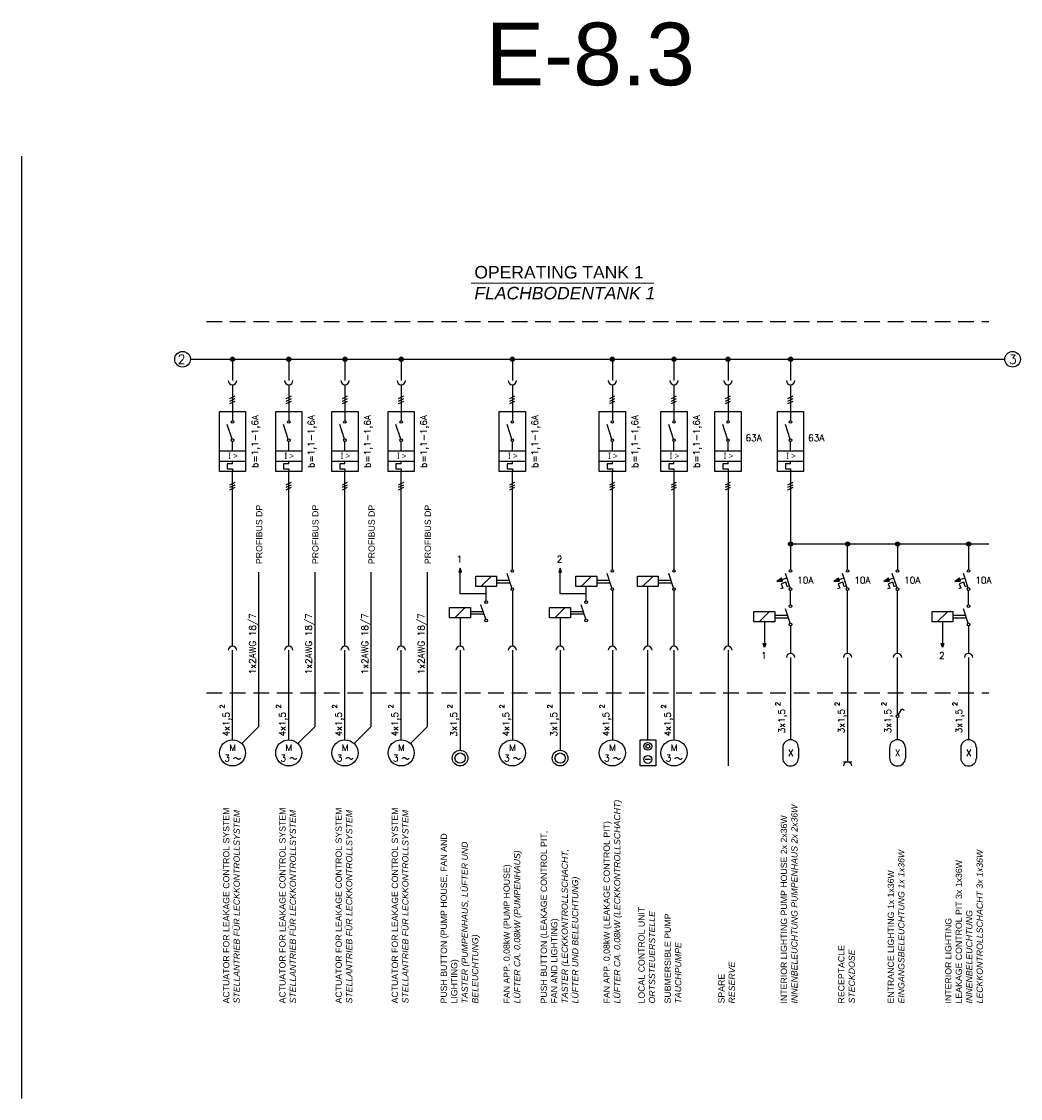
# Model space of a CAD drawing. Header units: millimetres. Extents: x 64 to 574, y 80 to 262.
# Tile 6 of 10: x 262 to 341, y 176 to 262. Entities that reach past the tile are written whole.
import ezdxf
from ezdxf.enums import TextEntityAlignment as Align

# ---------------------------------------------------------------- set-up
doc = ezdxf.new("R2010")
doc.units = ezdxf.units.MM
doc.linetypes.add('HIDDEN', pattern=[0.375, 0.25, -0.125])
doc.styles.add('LBB3.5M1000', font='isocp.shx', dxfattribs={"height": 3.5})
doc.styles.add('ROMANS', font='ROMANS', dxfattribs={"height": 0.2})

msp = doc.modelspace()

# ---------------------------------------------------------------- hatches: boundary and pattern name
at = {"linetype": 'Continuous'}
h = msp.add_hatch(color=256, dxfattribs=at)
edge = h.paths.add_edge_path()
edge.add_arc((278.429, 235.394), 0.167, 0, 360)
h = msp.add_hatch(color=256, dxfattribs=at)
edge = h.paths.add_edge_path()
edge.add_arc((282.916, 235.394), 0.167, 0, 360)
h = msp.add_hatch(color=256, dxfattribs=at)
edge = h.paths.add_edge_path()
edge.add_arc((287.402, 235.394), 0.167, 0, 360)
h = msp.add_hatch(color=256, dxfattribs=at)
edge = h.paths.add_edge_path()
edge.add_arc((291.889, 235.394), 0.167, 0, 360)
h = msp.add_hatch(color=256, dxfattribs=at)
edge = h.paths.add_edge_path()
edge.add_arc((300.759, 235.394), 0.167, 0, 360)
h = msp.add_hatch(color=256, dxfattribs=at)
edge = h.paths.add_edge_path()
edge.add_arc((308.739, 235.394), 0.167, 0, 360)
h = msp.add_hatch(color=256, dxfattribs=at)
edge = h.paths.add_edge_path()
edge.add_arc((313.657, 235.394), 0.167, 0, 360)
h = msp.add_hatch(color=256, dxfattribs=at)
edge = h.paths.add_edge_path()
edge.add_arc((317.967, 235.394), 0.167, 0, 360)
h = msp.add_hatch(color=256, dxfattribs=at)
edge = h.paths.add_edge_path()
edge.add_arc((322.961, 235.394), 0.167, 0, 360)
h = msp.add_hatch(color=256, dxfattribs=at)
edge = h.paths.add_edge_path()
edge.add_arc((322.961, 220.655), 0.167, 0, 360)
h = msp.add_hatch(color=256, dxfattribs=at)
edge = h.paths.add_edge_path()
edge.add_arc((327.512, 220.655), 0.167, 0, 360)
h = msp.add_hatch(color=256, dxfattribs=at)
edge = h.paths.add_edge_path()
edge.add_arc((331.494, 220.655), 0.167, 0, 360)
h = msp.add_hatch(color=256, dxfattribs=at)
edge = h.paths.add_edge_path()
edge.add_arc((337.168, 220.655), 0.167, 0, 360)
h = msp.add_hatch(color=256)
h.dxf.hatch_style = 1
h.paths.add_polyline_path([(296.588, 218.729), (296.483, 218.396), (296.692, 218.396)])
h = msp.add_hatch(color=256)
h.dxf.hatch_style = 1
h.paths.add_polyline_path([(304.568, 218.729), (304.464, 218.396), (304.672, 218.396)])
h = msp.add_hatch(color=256)
h.dxf.hatch_style = 1
h.paths.add_polyline_path([(321.872, 217.669), (322.314, 217.673), (322.228, 217.932)])
h = msp.add_hatch(color=256)
h.dxf.hatch_style = 1
h.paths.add_polyline_path([(326.423, 217.669), (326.865, 217.673), (326.779, 217.932)])
h = msp.add_hatch(color=256)
h.dxf.hatch_style = 1
h.paths.add_polyline_path([(330.405, 217.669), (330.847, 217.673), (330.761, 217.932)])
h = msp.add_hatch(color=256)
h.dxf.hatch_style = 1
h.paths.add_polyline_path([(336.079, 217.669), (336.521, 217.673), (336.434, 217.932)])
h = msp.add_hatch(color=256)
h.dxf.hatch_style = 1
h.paths.add_polyline_path([(320.873, 212.388), (320.769, 212.721), (320.978, 212.721)])
h = msp.add_hatch(color=256)
h.dxf.hatch_style = 1
h.paths.add_polyline_path([(335.08, 212.388), (334.976, 212.721), (335.184, 212.721)])

# ---------------------------------------------------------------- linework, layer by layer
at = {"color": 1}
msp.add_line((261.594, 251.613), (261.594, 176.401), dxfattribs=at)
at = {"linetype": 'Continuous', "lineweight": 15}
msp.add_line((297.475, 241.477), (312.061, 241.477), dxfattribs=at)
at = {"linetype": 'HIDDEN', "ltscale": 5}
for p, q in [((276.342, 238.409), (338.777, 238.409)), ((276.342, 208.785), (338.777, 208.785))]:
    msp.add_line(p, q, dxfattribs=at)
at = {"linetype": 'Continuous'}
for p, q in [((275.067, 235.394), (340.053, 235.394)), ((297.839, 218.084), (299.507, 218.084)), ((297.839, 217.249), (297.839, 218.084)), ((298.256, 217.249), (299.09, 218.084)), ((299.507, 218.084), (299.507, 217.249)), ((299.507, 217.771), (300.515, 217.771)), ((299.507, 217.562), (300.585, 217.562)), ((300.726, 217.14), (300.342, 218.292)), ((305.82, 218.084), (307.488, 218.084)), ((305.82, 217.249), (305.82, 218.084)), ((306.237, 217.249), (307.071, 218.084)), ((307.488, 218.084), (307.488, 217.249)), ((307.488, 217.771), (308.496, 217.771)), ((307.488, 217.562), (308.566, 217.562)), ((308.706, 217.14), (308.322, 218.292)), ((310.737, 218.084), (312.406, 218.084)), ((310.737, 217.249), (310.737, 218.084)), ((311.154, 217.249), (311.988, 218.084)), ((312.406, 218.084), (312.406, 217.249)), ((312.406, 217.771), (313.414, 217.771)), ((312.406, 217.562), (313.483, 217.562)), ((313.624, 217.14), (313.24, 218.292)), ((322.664, 217.933), (322.271, 217.802)), ((322.928, 217.14), (322.544, 218.292)), ((327.214, 217.933), (326.822, 217.802)), ((327.479, 217.14), (327.095, 218.292)), ((331.196, 217.933), (330.804, 217.802)), ((331.461, 217.14), (331.077, 218.292)), ((336.87, 217.933), (336.477, 217.802)), ((337.135, 217.14), (336.751, 218.292)), ((299.507, 217.249), (297.839, 217.249)), ((307.488, 217.249), (305.82, 217.249)), ((312.406, 217.249), (310.737, 217.249)), ((298.64, 214.642), (298.256, 215.795)), ((306.621, 214.642), (306.237, 215.795)), ((295.753, 215.586), (297.422, 215.586)), ((295.753, 214.752), (295.753, 215.586)), ((296.17, 214.752), (297.005, 215.586)), ((297.422, 215.586), (297.422, 214.752)), ((297.422, 215.273), (298.43, 215.273)), ((297.422, 215.065), (298.499, 215.065)), ((303.734, 215.586), (305.402, 215.586)), ((303.734, 214.752), (303.734, 215.586)), ((304.151, 214.752), (304.985, 215.586)), ((305.402, 215.586), (305.402, 214.752)), ((305.402, 215.273), (306.41, 215.273)), ((305.402, 215.065), (306.48, 215.065)), ((320.039, 215.273), (321.708, 215.273)), ((320.039, 214.439), (320.039, 215.273)), ((320.456, 214.439), (321.291, 215.273)), ((321.708, 215.273), (321.708, 214.439)), ((321.708, 214.961), (322.716, 214.961)), ((322.926, 214.33), (322.542, 215.482)), ((334.246, 215.273), (335.914, 215.273)), ((334.246, 214.439), (334.246, 215.273)), ((334.663, 214.439), (335.497, 215.273)), ((335.914, 215.273), (335.914, 214.439)), ((335.914, 214.961), (336.922, 214.961)), ((337.133, 214.33), (336.748, 215.482)), ((297.422, 214.752), (295.753, 214.752)), ((305.402, 214.752), (303.734, 214.752)), ((321.708, 214.439), (320.039, 214.439)), ((321.708, 214.752), (322.785, 214.752)), ((335.914, 214.439), (334.246, 214.439)), ((335.914, 214.752), (336.992, 214.752)), ((327.512, 211.583), (327.512, 203.27)), ((310.946, 205.022), (312.197, 205.022)), ((310.946, 202.936), (310.946, 205.022)), ((312.197, 205.022), (312.197, 202.936)), ((312.197, 202.936), (310.946, 202.936)), ((311.781, 203.458), (311.36, 203.458)), ((327.178, 203.27), (327.846, 203.27))]:
    msp.add_line(p, q, dxfattribs=at)
at = {"color": 7, "linetype": 'Continuous'}
for p, q in [((278.429, 235.394), (278.429, 233.694)), ((282.916, 235.394), (282.916, 233.694)), ((287.402, 235.394), (287.402, 233.694)), ((291.889, 235.394), (291.889, 233.694)), ((300.759, 235.394), (300.759, 233.694)), ((308.739, 235.394), (308.739, 233.694)), ((313.657, 235.394), (313.657, 233.694)), ((317.967, 235.394), (317.967, 233.694)), ((322.961, 235.394), (322.961, 233.694)), ((278.429, 233.36), (278.429, 230.493)), ((282.916, 233.36), (282.916, 230.493)), ((287.402, 233.36), (287.402, 230.493)), ((291.889, 233.36), (291.889, 230.493)), ((300.759, 233.36), (300.759, 230.493)), ((308.739, 233.36), (308.739, 230.493)), ((313.657, 233.36), (313.657, 230.493)), ((317.967, 233.36), (317.967, 230.493)), ((322.961, 233.36), (322.961, 230.493)), ((278.221, 232.266), (278.638, 232.474)), ((278.221, 232.057), (278.638, 232.266)), ((278.221, 231.849), (278.638, 232.057)), ((282.707, 232.266), (283.124, 232.474)), ((282.707, 232.057), (283.124, 232.266)), ((282.707, 231.849), (283.124, 232.057)), ((287.194, 232.266), (287.611, 232.474)), ((287.194, 232.057), (287.611, 232.266)), ((287.194, 231.849), (287.611, 232.057)), ((291.68, 232.266), (292.097, 232.474)), ((291.68, 232.057), (292.097, 232.266)), ((291.68, 231.849), (292.097, 232.057)), ((300.55, 232.266), (300.967, 232.474)), ((300.55, 232.057), (300.967, 232.266)), ((300.55, 231.849), (300.967, 232.057)), ((308.531, 232.266), (308.948, 232.474)), ((308.531, 232.057), (308.948, 232.266)), ((308.531, 231.849), (308.948, 232.057)), ((313.448, 232.266), (313.866, 232.474)), ((313.448, 232.057), (313.866, 232.266)), ((313.448, 231.849), (313.866, 232.057)), ((317.758, 232.266), (318.175, 232.474)), ((317.758, 232.057), (318.175, 232.266)), ((317.758, 231.849), (318.175, 232.057)), ((322.753, 232.266), (323.17, 232.474)), ((322.753, 232.057), (323.17, 232.266)), ((322.753, 231.849), (323.17, 232.057)), ((277.386, 231.223), (279.472, 231.223)), ((277.386, 226.426), (277.386, 231.223)), ((279.472, 231.223), (279.472, 226.426)), ((281.873, 231.223), (283.959, 231.223)), ((281.873, 226.426), (281.873, 231.223)), ((283.959, 231.223), (283.959, 226.426)), ((286.359, 231.223), (288.445, 231.223)), ((286.359, 226.426), (286.359, 231.223)), ((288.445, 231.223), (288.445, 226.426)), ((290.846, 231.223), (292.932, 231.223)), ((290.846, 226.426), (290.846, 231.223)), ((292.932, 231.223), (292.932, 226.426)), ((299.716, 231.223), (301.802, 231.223)), ((299.716, 226.426), (299.716, 231.223)), ((301.802, 231.223), (301.802, 226.426)), ((307.697, 231.223), (309.782, 231.223)), ((307.697, 226.426), (307.697, 231.223)), ((309.782, 231.223), (309.782, 226.426)), ((312.614, 231.223), (314.7, 231.223)), ((312.614, 226.426), (312.614, 231.223)), ((314.7, 231.223), (314.7, 226.426)), ((316.924, 231.223), (319.01, 231.223)), ((316.924, 226.426), (316.924, 231.223)), ((319.01, 231.223), (319.01, 226.426)), ((321.918, 231.223), (324.004, 231.223)), ((321.918, 226.426), (321.918, 231.223)), ((324.004, 231.223), (324.004, 226.426)), ((278.396, 229.028), (278.012, 230.18)), ((282.883, 229.028), (282.499, 230.18)), ((287.369, 229.028), (286.985, 230.18)), ((291.856, 229.028), (291.472, 230.18)), ((300.726, 229.028), (300.342, 230.18)), ((308.706, 229.028), (308.322, 230.18)), ((313.624, 229.028), (313.24, 230.18)), ((317.934, 229.028), (317.55, 230.18)), ((322.928, 229.028), (322.544, 230.18)), ((278.429, 228.095), (278.429, 228.824)), ((282.916, 228.095), (282.916, 228.824)), ((287.402, 228.095), (287.402, 228.824)), ((291.889, 228.095), (291.889, 228.824)), ((300.759, 228.095), (300.759, 228.824)), ((308.739, 228.095), (308.739, 228.824)), ((313.657, 228.095), (313.657, 228.824)), ((317.967, 228.095), (317.967, 228.824)), ((322.961, 228.095), (322.961, 228.824)), ((277.386, 228.095), (279.472, 228.095)), ((281.873, 228.095), (283.959, 228.095)), ((286.359, 228.095), (288.445, 228.095)), ((290.846, 228.095), (292.932, 228.095)), ((299.716, 228.095), (301.802, 228.095)), ((307.697, 228.095), (309.782, 228.095)), ((312.614, 228.095), (314.7, 228.095)), ((316.924, 228.095), (319.01, 228.095)), ((321.918, 228.095), (324.004, 228.095)), ((277.386, 227.26), (279.472, 227.26)), ((278.429, 227.052), (278.012, 227.052)), ((278.012, 227.052), (278.012, 226.635)), ((278.429, 227.052), (278.429, 227.26)), ((281.873, 227.26), (283.959, 227.26)), ((282.916, 227.052), (282.499, 227.052)), ((282.499, 227.052), (282.499, 226.635)), ((282.916, 227.052), (282.916, 227.26)), ((286.359, 227.26), (288.445, 227.26)), ((287.402, 227.052), (286.985, 227.052)), ((286.985, 227.052), (286.985, 226.635)), ((287.402, 227.052), (287.402, 227.26)), ((290.846, 227.26), (292.932, 227.26)), ((291.889, 227.052), (291.472, 227.052)), ((291.472, 227.052), (291.472, 226.635)), ((291.889, 227.052), (291.889, 227.26)), ((299.716, 227.26), (301.802, 227.26)), ((300.759, 227.052), (300.342, 227.052)), ((300.342, 227.052), (300.342, 226.635)), ((300.759, 227.052), (300.759, 227.26)), ((307.697, 227.26), (309.782, 227.26)), ((308.739, 227.052), (308.322, 227.052)), ((308.322, 227.052), (308.322, 226.635)), ((308.739, 227.052), (308.739, 227.26)), ((312.614, 227.26), (314.7, 227.26)), ((313.657, 227.052), (313.24, 227.052)), ((313.24, 227.052), (313.24, 226.635)), ((313.657, 227.052), (313.657, 227.26)), ((316.924, 227.26), (319.01, 227.26)), ((317.967, 227.052), (317.55, 227.052)), ((317.55, 227.052), (317.55, 226.635)), ((317.967, 227.052), (317.967, 227.26)), ((321.918, 227.26), (324.004, 227.26)), ((322.961, 227.052), (322.544, 227.052)), ((322.544, 227.052), (322.544, 226.635)), ((322.961, 227.052), (322.961, 227.26)), ((279.472, 226.426), (277.386, 226.426)), ((278.012, 226.635), (278.429, 226.635)), ((278.429, 226.635), (278.429, 226.426)), ((278.429, 212.5), (278.429, 226.426)), ((283.959, 226.426), (281.873, 226.426)), ((282.499, 226.635), (282.916, 226.635)), ((282.916, 226.635), (282.916, 226.426)), ((282.916, 212.5), (282.916, 226.426)), ((288.445, 226.426), (286.359, 226.426)), ((286.985, 226.635), (287.402, 226.635)), ((287.402, 226.635), (287.402, 226.426)), ((287.402, 212.5), (287.402, 226.426)), ((292.932, 226.426), (290.846, 226.426)), ((291.472, 226.635), (291.889, 226.635)), ((291.889, 226.635), (291.889, 226.426)), ((291.889, 212.5), (291.889, 226.426)), ((301.802, 226.426), (299.716, 226.426)), ((300.342, 226.635), (300.759, 226.635)), ((300.759, 226.635), (300.759, 226.426)), ((300.759, 218.605), (300.759, 226.426)), ((309.782, 226.426), (307.697, 226.426)), ((308.322, 226.635), (308.739, 226.635)), ((308.739, 226.635), (308.739, 226.426)), ((308.739, 218.605), (308.739, 226.426)), ((314.7, 226.426), (312.614, 226.426)), ((313.24, 226.635), (313.657, 226.635)), ((313.657, 226.635), (313.657, 226.426)), ((313.657, 226.426), (313.657, 218.605)), ((319.01, 226.426), (316.924, 226.426)), ((317.55, 226.635), (317.967, 226.635)), ((317.967, 226.635), (317.967, 226.426)), ((317.967, 226.426), (317.967, 212.5)), ((324.004, 226.426), (321.918, 226.426)), ((322.544, 226.635), (322.961, 226.635)), ((322.961, 226.635), (322.961, 226.426)), ((278.221, 225.383), (278.638, 225.592)), ((278.221, 225.175), (278.638, 225.383)), ((278.221, 224.966), (278.638, 225.175)), ((282.707, 225.383), (283.124, 225.592)), ((282.707, 225.175), (283.124, 225.383)), ((282.707, 224.966), (283.124, 225.175)), ((287.194, 225.383), (287.611, 225.592)), ((287.194, 225.175), (287.611, 225.383)), ((287.194, 224.966), (287.611, 225.175)), ((291.68, 225.383), (292.097, 225.592)), ((291.68, 225.175), (292.097, 225.383)), ((291.68, 224.966), (292.097, 225.175)), ((300.55, 225.383), (300.967, 225.592)), ((300.55, 225.175), (300.967, 225.383)), ((300.55, 224.966), (300.967, 225.175)), ((308.531, 225.383), (308.948, 225.592)), ((308.531, 225.175), (308.948, 225.383)), ((308.531, 224.966), (308.948, 225.175)), ((313.448, 225.383), (313.866, 225.592)), ((313.448, 225.175), (313.866, 225.383)), ((313.448, 224.966), (313.866, 225.175)), ((317.758, 225.383), (318.175, 225.592)), ((317.758, 225.175), (318.175, 225.383)), ((317.758, 224.966), (318.175, 225.175)), ((322.753, 225.383), (323.17, 225.592)), ((322.753, 225.175), (323.17, 225.383)), ((322.753, 224.966), (323.17, 225.175)), ((322.961, 220.655), (322.961, 218.605)), ((327.512, 218.605), (327.512, 220.655)), ((331.494, 220.655), (331.494, 218.605)), ((337.168, 220.655), (337.168, 218.605)), ((280.525, 206.075), (280.525, 218.414)), ((285.012, 206.075), (285.012, 218.414)), ((289.498, 206.075), (289.498, 218.414)), ((293.985, 206.075), (293.985, 218.414)), ((322.575, 217.604), (322.217, 217.484)), ((322.217, 217.484), (322.336, 217.127)), ((322.694, 217.246), (322.575, 217.604)), ((327.126, 217.604), (326.768, 217.484)), ((326.768, 217.484), (326.887, 217.127)), ((327.245, 217.246), (327.126, 217.604)), ((331.107, 217.604), (330.75, 217.484)), ((330.75, 217.484), (330.869, 217.127)), ((331.227, 217.246), (331.107, 217.604)), ((336.781, 217.604), (336.423, 217.484)), ((336.423, 217.484), (336.543, 217.127)), ((336.9, 217.246), (336.781, 217.604)), ((298.673, 216.108), (298.673, 217.249)), ((300.759, 216.936), (300.759, 212.5)), ((306.654, 216.108), (306.654, 217.249)), ((308.739, 216.936), (308.739, 212.5)), ((311.571, 212.5), (311.571, 217.249)), ((313.657, 216.936), (313.657, 212.5)), ((322.336, 217.127), (322.157, 217.067)), ((322.694, 217.246), (322.873, 217.306)), ((322.959, 215.795), (322.959, 216.936)), ((326.887, 217.127), (326.708, 217.067)), ((327.245, 217.246), (327.424, 217.306)), ((327.512, 211.916), (327.512, 216.936)), ((330.869, 217.127), (330.69, 217.067)), ((331.227, 217.246), (331.406, 217.306)), ((331.492, 211.916), (331.492, 216.936)), ((336.543, 217.127), (336.364, 217.067)), ((336.9, 217.246), (337.079, 217.306)), ((337.166, 215.795), (337.166, 216.936)), ((296.588, 214.752), (296.588, 212.5)), ((304.568, 214.752), (304.568, 212.5)), ((278.429, 205.022), (278.429, 212.166)), ((282.916, 205.022), (282.916, 212.166)), ((287.402, 205.022), (287.402, 212.166)), ((291.889, 205.022), (291.889, 212.166)), ((296.588, 212.166), (296.588, 204.187)), ((300.759, 212.166), (300.759, 205.022)), ((304.568, 212.166), (304.568, 204.187)), ((308.739, 212.166), (308.739, 205.022)), ((311.571, 205.022), (311.571, 212.166)), ((313.657, 212.166), (313.657, 205.022)), ((317.967, 212.166), (317.967, 202.936)), ((331.492, 207.008), (331.492, 211.583)), ((331.544, 206.994), (331.833, 207.494)), ((331.833, 207.494), (332.013, 207.39)), ((331.492, 205.022), (331.492, 206.799)), ((279.167, 204.716), (280.525, 206.075)), ((283.653, 204.716), (285.012, 206.075)), ((288.14, 204.716), (289.498, 206.075)), ((292.626, 204.716), (293.985, 206.075))]:
    msp.add_line(p, q, dxfattribs=at)
for p, q in [((322.961, 226.426), (322.961, 220.655)), ((322.961, 220.655), (338.777, 220.655)), ((296.588, 216.678), (296.588, 218.396)), ((304.568, 216.678), (304.568, 218.396)), ((298.673, 216.678), (296.588, 216.678)), ((306.654, 216.678), (304.568, 216.678)), ((320.873, 214.439), (320.873, 212.721)), ((322.959, 214.126), (322.959, 211.916)), ((335.08, 214.439), (335.08, 212.721)), ((337.166, 214.126), (337.166, 211.916)), ((322.959, 211.583), (322.959, 205.022)), ((337.166, 211.583), (337.166, 205.022)), ((322.333, 204.396), (322.333, 203.562)), ((323.585, 204.396), (323.585, 203.562)), ((330.866, 204.396), (330.866, 203.562)), ((332.118, 204.396), (332.118, 203.562)), ((336.54, 204.396), (336.54, 203.562)), ((337.791, 204.396), (337.791, 203.562))]:
    msp.add_line(p, q)
for points in [[(296.588, 218.729), (296.483, 218.396), (296.692, 218.396)], [(304.568, 218.729), (304.464, 218.396), (304.672, 218.396)], [(320.873, 212.388), (320.769, 212.721), (320.978, 212.721)], [(335.08, 212.388), (334.976, 212.721), (335.184, 212.721)]]:
    msp.add_lwpolyline(points, close=True)
at = {"linetype": 'Continuous'}
for points in [[(321.872, 217.669), (322.314, 217.673), (322.228, 217.932)], [(326.423, 217.669), (326.865, 217.673), (326.779, 217.932)], [(330.405, 217.669), (330.847, 217.673), (330.761, 217.932)], [(336.079, 217.669), (336.521, 217.673), (336.434, 217.932)]]:
    msp.add_lwpolyline(points, close=True, dxfattribs=at)
for points in [[(278.535, 203.533), (278.536, 203.562), (278.578, 203.595), (278.638, 203.611), (278.661, 203.611), (278.726, 203.599), (278.841, 203.499), (278.904, 203.481), (278.954, 203.48), (279.016, 203.498), (279.053, 203.523), (279.055, 203.562)], [(283.022, 203.533), (283.023, 203.562), (283.065, 203.595), (283.125, 203.611), (283.147, 203.611), (283.213, 203.599), (283.328, 203.499), (283.39, 203.481), (283.441, 203.48), (283.503, 203.498), (283.539, 203.523), (283.541, 203.562)], [(287.508, 203.533), (287.509, 203.562), (287.551, 203.595), (287.611, 203.611), (287.634, 203.611), (287.699, 203.599), (287.814, 203.499), (287.877, 203.481), (287.927, 203.48), (287.989, 203.498), (288.026, 203.523), (288.028, 203.562)], [(291.995, 203.533), (291.996, 203.562), (292.038, 203.595), (292.098, 203.611), (292.12, 203.611), (292.186, 203.599), (292.301, 203.499), (292.363, 203.481), (292.414, 203.48), (292.476, 203.498), (292.512, 203.523), (292.514, 203.562)], [(300.865, 203.533), (300.866, 203.562), (300.907, 203.595), (300.968, 203.611), (300.99, 203.611), (301.056, 203.599), (301.171, 203.499), (301.233, 203.481), (301.284, 203.48), (301.346, 203.498), (301.382, 203.523), (301.384, 203.562)], [(308.845, 203.533), (308.846, 203.562), (308.888, 203.595), (308.948, 203.611), (308.971, 203.611), (309.036, 203.599), (309.151, 203.499), (309.214, 203.481), (309.264, 203.48), (309.327, 203.498), (309.363, 203.523), (309.365, 203.562)], [(313.763, 203.533), (313.764, 203.562), (313.806, 203.595), (313.866, 203.611), (313.888, 203.611), (313.954, 203.599), (314.069, 203.499), (314.131, 203.481), (314.182, 203.48), (314.244, 203.498), (314.281, 203.523), (314.283, 203.562)]]:
    msp.add_lwpolyline(points, dxfattribs=at)
at = {"color": 7, "linetype": 'Continuous'}
for centre, radius in [((274.441, 235.394), 0.626), ((278.429, 235.394), 0.167), ((282.916, 235.394), 0.167), ((287.402, 235.394), 0.167), ((291.889, 235.394), 0.167), ((300.759, 235.394), 0.167), ((308.739, 235.394), 0.167), ((313.657, 235.394), 0.167), ((317.967, 235.394), 0.167), ((322.961, 235.394), 0.167), ((340.678, 235.394), 0.626), ((278.429, 230.389), 0.104), ((282.916, 230.389), 0.104), ((287.402, 230.389), 0.104), ((291.889, 230.389), 0.104), ((300.759, 230.389), 0.104), ((308.739, 230.389), 0.104), ((313.657, 230.389), 0.104), ((317.967, 230.389), 0.104), ((322.961, 230.389), 0.104), ((278.429, 228.929), 0.104), ((282.916, 228.929), 0.104), ((287.402, 228.929), 0.104), ((291.889, 228.929), 0.104), ((300.759, 228.929), 0.104), ((308.739, 228.929), 0.104), ((313.657, 228.929), 0.104), ((317.967, 228.929), 0.104), ((322.961, 228.929), 0.104), ((322.961, 220.655), 0.167), ((327.512, 220.655), 0.167), ((331.494, 220.655), 0.167), ((337.168, 220.655), 0.167), ((300.759, 218.501), 0.104), ((308.739, 218.501), 0.104), ((313.657, 218.501), 0.104), ((322.961, 218.501), 0.104), ((327.512, 218.501), 0.104), ((331.494, 218.501), 0.104), ((337.168, 218.501), 0.104), ((300.759, 217.041), 0.104), ((308.739, 217.041), 0.104), ((313.657, 217.041), 0.104), ((322.961, 217.041), 0.104), ((327.512, 217.041), 0.104), ((331.494, 217.041), 0.104), ((337.168, 217.041), 0.104), ((298.673, 216.003), 0.104), ((306.654, 216.003), 0.104), ((322.959, 215.691), 0.104), ((337.166, 215.691), 0.104), ((298.673, 214.543), 0.104), ((306.654, 214.543), 0.104), ((322.959, 214.231), 0.104), ((337.166, 214.231), 0.104), ((331.492, 206.903), 0.104), ((296.588, 203.562), 0.626), ((296.588, 203.562), 0.411), ((304.568, 203.562), 0.626), ((304.568, 203.562), 0.411)]:
    msp.add_circle(centre, radius, dxfattribs=at)
at = {"linetype": 'Continuous'}
for centre, radius in [((278.429, 203.979), 1.043), ((282.916, 203.979), 1.043), ((287.402, 203.979), 1.043), ((291.889, 203.979), 1.043), ((300.759, 203.979), 1.043), ((308.739, 203.979), 1.043), ((311.571, 204.5), 0.313), ((311.571, 204.5), 0.156), ((313.657, 203.979), 1.043), ((311.571, 203.458), 0.313)]:
    msp.add_circle(centre, radius, dxfattribs=at)
at = {"color": 7, "linetype": 'Continuous'}
for centre, radius, start, end in [((278.429, 233.694), 0.334, 180, 0), ((282.916, 233.694), 0.334, 180, 0), ((287.402, 233.694), 0.334, 180, 0), ((291.889, 233.694), 0.334, 180, 0), ((300.759, 233.694), 0.334, 180, 0), ((308.739, 233.694), 0.334, 180, 0), ((313.657, 233.694), 0.334, 180, 0), ((317.967, 233.694), 0.334, 180, 0), ((322.961, 233.694), 0.334, 180, 0), ((278.429, 212.166), 0.334, 0, 180), ((282.916, 212.166), 0.334, 0, 180), ((287.402, 212.166), 0.334, 0, 180), ((291.889, 212.166), 0.334, 0, 180), ((296.588, 212.166), 0.334, 0, 180), ((300.759, 212.166), 0.334, 0, 180), ((304.568, 212.166), 0.334, 0, 180), ((308.739, 212.166), 0.334, 0, 180), ((311.571, 212.166), 0.334, 0, 180), ((313.657, 212.166), 0.334, 0, 180), ((317.967, 212.166), 0.334, 0, 180), ((322.959, 211.583), 0.334, 0, 180), ((327.512, 211.583), 0.334, 0, 180), ((331.492, 211.583), 0.334, 0, 180), ((337.166, 211.583), 0.334, 0, 180), ((322.959, 204.396), 0.626, 360, 180), ((331.492, 204.396), 0.626, 360, 180), ((337.166, 204.396), 0.626, 360, 180), ((322.959, 203.562), 0.626, 180, 360), ((331.492, 203.562), 0.626, 180, 360), ((337.166, 203.562), 0.626, 180, 360)]:
    msp.add_arc(centre, radius, start, end, dxfattribs=at)
at = {"linetype": 'Continuous'}
msp.add_arc((327.512, 202.936), 0.334, 0, 180, dxfattribs=at)

# ---------------------------------------------------------------- texts
at = {"color": 7, "linetype": 'Continuous', "style": 'ROMANS'}
for s, p in [('2', (274.362, 235.394)), ('3', (340.695, 235.394))]:
    msp.add_text(s, height=0.73, dxfattribs=at).set_placement(p, align=Align.MIDDLE)
at = {"linetype": 'Continuous', "style": 'ROMANS'}
for p in [(280.479, 228.828), (284.966, 228.828), (289.452, 228.828), (293.939, 228.828), (302.809, 228.828), (310.79, 228.828), (315.707, 228.828)]:
    msp.add_text('b=1,1-1,6A', height=0.5214, rotation=90, dxfattribs=at).set_placement(p, align=Align.CENTER)
at = {"color": 7, "linetype": 'Continuous', "style": 'ROMANS'}
for s, p in [('63A', (320.017, 228.857)), ('63A', (325.011, 228.857)), ('10A', (324.139, 217.505)), ('10A', (328.69, 217.505)), ('10A', (332.672, 217.505)), ('10A', (338.346, 217.505))]:
    msp.add_text(s, height=0.5214, dxfattribs=at).set_placement(p, align=Align.CENTER)
at = {"linetype": 'Continuous', "style": 'ROMANS'}
for s, p in [('1', (296.314, 219.177)), ('2', (304.295, 219.177)), ('1', (320.6, 211.486)), ('2', (334.807, 211.486))]:
    msp.add_text(s, height=0.521, dxfattribs=at).set_placement(p)
for s, height, p in [('1x2AWG 18/7', 0.52141, (280.28, 210.243)), ('1x2AWG 18/7', 0.52141, (284.766, 210.243)), ('1x2AWG 18/7', 0.52141, (289.253, 210.243)), ('1x2AWG 18/7', 0.52141, (293.739, 210.243)), ('3x1,5', 0.5214, (322.515, 205.539)), ('3x1,5', 0.5214, (327.266, 205.539)), ('3x1,5', 0.5214, (330.983, 205.539)), ('3x1,5', 0.5214, (336.657, 205.539)), ('4x1,5', 0.5214, (278.184, 205.288)), ('4x1,5', 0.5214, (282.67, 205.288)), ('4x1,5', 0.5214, (287.157, 205.288)), ('4x1,5', 0.5214, (291.643, 205.288)), ('3x1,5', 0.5214, (296.342, 205.288)), ('4x1,5', 0.5214, (300.513, 205.288)), ('3x1,5', 0.5214, (304.322, 205.288)), ('4x1,5', 0.5214, (308.494, 205.288)), ('4x1,5', 0.5214, (313.411, 205.288))]:
    msp.add_text(s, height=height, rotation=90, dxfattribs=at).set_placement(p)
for p in [(321.746, 207.725), (326.497, 207.725), (330.214, 207.725), (335.888, 207.725), (277.415, 207.528), (281.901, 207.528), (286.388, 207.528), (290.874, 207.528), (295.573, 207.528), (299.744, 207.528), (303.553, 207.528), (307.725, 207.528), (312.642, 207.528)]:
    msp.add_text('2', height=0.375, rotation=90, dxfattribs=at).set_placement(p, align=Align.TOP_LEFT)
for s, p in [('M', (278.442, 204.396)), ('M', (282.928, 204.396)), ('M', (287.415, 204.396)), ('M', (291.901, 204.396)), ('M', (300.771, 204.396)), ('M', (308.752, 204.396)), ('M', (313.669, 204.396)), ('3', (277.992, 203.562)), ('3', (282.478, 203.562)), ('3', (286.965, 203.562)), ('3', (291.451, 203.562)), ('3', (300.321, 203.562)), ('3', (308.302, 203.562)), ('3', (313.219, 203.562)), ('X', (322.971, 203.979)), ('X', (331.504, 203.979)), ('X', (337.178, 203.979))]:
    msp.add_text(s, height=0.521, dxfattribs=at).set_placement(p, align=Align.MIDDLE)
at = {"color": 1, "insert": (298.629, 262.256), "char_height": 5, "attachment_point": 1, "style": 'LBB3.5M1000'}
msp.add_mtext_dynamic_manual_height_columns('{\\fArial|b0|i0|c0|p34;E-8.3}', width=10.07857, gutter_width=17.5, heights=[0], dxfattribs=at)
at = {"attachment_point": 1, "style": 'LBB3.5M1000'}
for s, width, insert, char_height in [('{\\fArial|b0|i0|c0|p34;OPERATING TANK 1\\P\\fArial|b0|i1|c0|p34;FLACHBODENTANK 1}', 14.49132, (297.729, 242.838), 1), ('{\\fSegoe UI|b0|i0|c0|p34;I > }', 1.0504, (278.088, 227.93), 0.5), ('{\\fSegoe UI|b0|i0|c0|p34;I > }', 1.0504, (282.574, 227.93), 0.5), ('{\\fSegoe UI|b0|i0|c0|p34;I > }', 1.0504, (287.061, 227.93), 0.5), ('{\\fSegoe UI|b0|i0|c0|p34;I > }', 1.0504, (291.547, 227.93), 0.5), ('{\\fSegoe UI|b0|i0|c0|p34;I > }', 1.0504, (300.417, 227.93), 0.5), ('{\\fSegoe UI|b0|i0|c0|p34;I > }', 1.0504, (308.398, 227.93), 0.5), ('{\\fSegoe UI|b0|i0|c0|p34;I > }', 1.0504, (313.316, 227.93), 0.5), ('{\\fSegoe UI|b0|i0|c0|p34;I > }', 1.0504, (317.626, 227.93), 0.5), ('{\\fSegoe UI|b0|i0|c0|p34;I > }', 1.0504, (322.62, 227.93), 0.5)]:
    msp.add_mtext_dynamic_manual_height_columns(s, width=width, gutter_width=17.5, heights=[0], dxfattribs=dict(at, insert=insert, char_height=char_height))
at = {"char_height": 0.5, "attachment_point": 1, "rotation": 90, "style": 'LBB3.5M1000'}
for s, width, insert in [('{\\fArial|b0|i0|c0|p34;PROFIBUS DP}', 4.88595, (280.303, 219.047)), ('{\\fArial|b0|i0|c0|p34;PROFIBUS DP}', 4.88595, (284.79, 219.047)), ('{\\fArial|b0|i0|c0|p34;PROFIBUS DP}', 4.88595, (289.276, 219.047)), ('{\\fArial|b0|i0|c0|p34;PROFIBUS DP}', 4.88595, (293.763, 219.047)), ('{\\fArial|b0|i0|c0|p34;FAN APP. 0,08kW (LEAKAGE CONTROL PIT)\\P\\fArial|b0|i1|c0|p34;LÜFTER CA. 0,08kW (LECKKONTROLLSCHACHT)}', 18.83292, (308.035, 183.981)), ('{\\fArial|b0|i0|c0|p34;INTERIOR LIGHTING PUMP HOUSE 2x 2x36W\\P\\fArial|b0|i1|c0|p34;INNENBELEUCHTUNG PUMPENHAUS 2x 2x36W}', 18.45937, (322.18, 183.981)), ('{\\fArial|b0|i0|c0|p34;ACTUATOR FOR LEAKAGE CONTROL SYSTEM\\P\\fArial|b0|i1|c0|p34;STELLANTRIEB FÜR LECKKONTROLLSYSTEM}', 18.48739, (277.677, 183.982)), ('{\\fArial|b0|i0|c0|p34;ACTUATOR FOR LEAKAGE CONTROL SYSTEM\\P\\fArial|b0|i1|c0|p34;STELLANTRIEB FÜR LECKKONTROLLSYSTEM}', 18.48739, (282.163, 183.982)), ('{\\fArial|b0|i0|c0|p34;ACTUATOR FOR LEAKAGE CONTROL SYSTEM\\P\\fArial|b0|i1|c0|p34;STELLANTRIEB FÜR LECKKONTROLLSYSTEM}', 18.48739, (286.65, 183.982)), ('{\\fArial|b0|i0|c0|p34;ACTUATOR FOR LEAKAGE CONTROL SYSTEM\\P\\fArial|b0|i1|c0|p34;STELLANTRIEB FÜR LECKKONTROLLSYSTEM}', 18.48739, (291.136, 183.982)), ('{\\fArial|b0|i0|c0|p34;PUSH BUTTON (LEAKAGE CONTROL PIT, FAN AND LIGHTING)\\P\\fArial|b0|i1|c0|p34;TASTER (LECKKONTROLLSCHACHT, LÜFTER UND BELEUCHTUNG)}', 13.97939, (303.02, 183.981)), ('{\\fArial|b0|i0|c0|p34;PUSH BUTTON (PUMP HOUSE, FAN AND LIGHTING)\\P\\fArial|b0|i1|c0|p34;TASTER (PUMPENHAUS, LÜFTER UND BELEUCHTUNG)}', 13.97939, (295.039, 183.981)), ('{\\fArial|b0|i0|c0|p34;FAN APP. 0,08kW (PUMP HOUSE)\\P\\fArial|b0|i1|c0|p34;LÜFTER CA. 0,08kW (PUMPENHAUS)}', 18.83292, (300.054, 183.981)), ('{\\fArial|b0|i0|c0|p34;ENTRANCE LIGHTING 1x 1x36W\\P\\fArial|b0|i1|c0|p34;EINGANGSBELEUCHTUNG 1x 1x36W}', 18.45937, (330.713, 183.981)), ('{\\fArial|b0|i0|c0|p34;INTERIOR LIGHTING\\PLEAKAGE CONTROL PIT 3x 1x36W\\P\\fArial|b0|i1|c0|p34;INNENBELEUCHTUNG LECKKONTROLLSCHACHT 3x 1x36W}', 12.53204, (335.301, 183.981)), ('{\\fArial|b0|i0|c0|p34;LOCAL CONTROL UNIT\\P\\fArial|b0|i1|c0|p34;ORTSSTEUERSTELLE}', 13.72418, (310.819, 183.982)), ('{\\fArial|b0|i0|c0|p34;SUBMERSIBLE PUMP\\P\\fArial|b0|i1|c0|p34;TAUCHPUMPE}', 13.72418, (312.904, 183.982)), ('{\\fArial|b0|i0|c0|p34;RECEPTACLE\\P\\fArial|b0|i1|c0|p34;STECKDOSE}', 15.55686, (326.759, 183.982)), ('{\\fArial|b0|i0|c0|p34;SPARE\\P\\fArial|b0|i1|c0|p34;RESERVE}', 13.72418, (317.188, 183.981))]:
    msp.add_mtext_dynamic_manual_height_columns(s, width=width, gutter_width=17.5, heights=[0], dxfattribs=dict(at, insert=insert))

doc.saveas('drawing.dxf')
